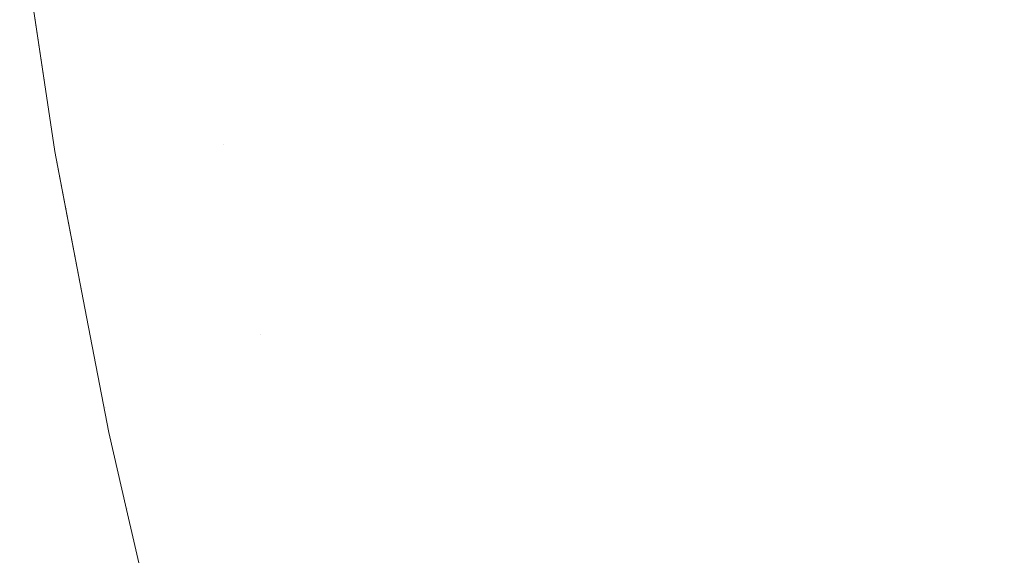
# Model space of a CAD drawing. Header units: centimetres. Extents: x -17.1 to 18.2, y 4.2 to 6.
# Tile 7 of 256: x -17.0851 to -17.0662, y 4.2675 to 4.2778. Entities that reach past the tile are written whole.
import ezdxf

# ---------------------------------------------------------------- set-up
doc = ezdxf.new("R2010")
doc.units = ezdxf.units.CM
doc.header["$LTSCALE"] = 2.54
doc.layers.add('Lucido design-1', color=7, linetype='Continuous')

# ---------------------------------------------------------------- blocks, each defined once
blk = doc.blocks.new('Gruppo-3-1')
at = {"color": 7, "linetype": 'Continuous', "lineweight": 9}
for points, invisible_edges in [([(-17.079997, 4.281364, -2276.283155), (-17.080732, 4.281132, -2276.285944), (-17.080205, 4.277659, -2276.285944), (-17.079477, 4.277933, -2276.283155)], 15), ([(-17.080882, 4.277404, -2276.288781), (-17.080205, 4.277659, -2276.285944), (-17.080732, 4.281132, -2276.285944), (-17.081415, 4.280916, -2276.288781)], 15), ([(-17.071528, 4.277655, -2276.262924), (-17.07045, 4.27813, -2276.260685), (-17.070988, 4.28113, -2276.260685), (-17.072077, 4.280719, -2276.262924)], 15), ([(-17.072077, 4.280719, -2276.981416), (-17.070988, 4.28113, -2276.983655), (-17.07045, 4.27813, -2276.983655), (-17.071528, 4.277655, -2276.981416)], 15), ([(-17.081415, 4.280916, -2276.288781), (-17.082045, 4.280717, -2276.291665), (-17.081506, 4.277169, -2276.291665), (-17.080882, 4.277404, -2276.288781)], 15), ([(-17.082077, 4.276954, -2276.29459), (-17.081506, 4.277169, -2276.291665), (-17.082045, 4.280717, -2276.291665), (-17.082621, 4.280535, -2276.29459)], 15), ([(-17.072077, 4.280719, -2276.262924), (-17.073135, 4.280321, -2276.26523), (-17.072575, 4.277194, -2276.26523), (-17.071528, 4.277655, -2276.262924)], 15), ([(-17.071528, 4.277655, -2276.981416), (-17.072575, 4.277194, -2276.979109), (-17.073135, 4.280321, -2276.979109), (-17.072077, 4.280719, -2276.981416)], 15), ([(-17.082621, 4.280535, -2276.29459), (-17.08314, 4.280371, -2276.297555), (-17.082592, 4.27676, -2276.297555), (-17.082077, 4.276954, -2276.29459)], 15), ([(-17.08305, 4.276588, -2276.300554), (-17.082592, 4.27676, -2276.297555), (-17.08314, 4.280371, -2276.297555), (-17.083602, 4.280225, -2276.300554)], 15), ([(-17.073589, 4.276748, -2276.267604), (-17.072575, 4.277194, -2276.26523), (-17.073135, 4.280321, -2276.26523), (-17.07416, 4.279935, -2276.267604)], 15), ([(-17.07416, 4.279935, -2276.976736), (-17.073135, 4.280321, -2276.979109), (-17.072575, 4.277194, -2276.979109), (-17.073589, 4.276748, -2276.976736)], 15), ([(-17.08379, 4.276309, -2276.30664), (-17.08345, 4.276437, -2276.303583), (-17.084005, 4.280098, -2276.303583), (-17.084348, 4.27999, -2276.30664)], 15), ([(-17.083602, 4.280225, -2276.300554), (-17.084005, 4.280098, -2276.303583), (-17.08345, 4.276437, -2276.303583), (-17.08305, 4.276588, -2276.300554)], 15), ([(-17.066462, 4.276778, -2276.254388), (-17.065298, 4.277369, -2276.25243), (-17.065875, 4.280145, -2276.25243), (-17.067054, 4.279626, -2276.254388)], 15), ([(-17.067054, 4.279626, -2276.989952), (-17.065875, 4.280145, -2276.99191), (-17.065298, 4.277369, -2276.99191), (-17.066462, 4.276778, -2276.989952)], 15), ([(-17.084288, 4.276122, -2276.312816), (-17.084069, 4.276204, -2276.309719), (-17.08463, 4.279901, -2276.309719), (-17.084851, 4.279831, -2276.312816)], 15), ([(-17.084348, 4.27999, -2276.30664), (-17.08463, 4.279901, -2276.309719), (-17.084069, 4.276204, -2276.309719), (-17.08379, 4.276309, -2276.30664)], 15), ([(-17.07416, 4.279935, -2276.267604), (-17.075148, 4.279563, -2276.270043), (-17.074567, 4.276317, -2276.270043), (-17.073589, 4.276748, -2276.267604)], 15), ([(-17.073589, 4.276748, -2276.976736), (-17.074567, 4.276317, -2276.974297), (-17.075148, 4.279563, -2276.974297), (-17.07416, 4.279935, -2276.976736)], 15), ([(-17.085103, 4.279751, -2276.319046), (-17.085118, 4.279744, -2276.32217), (-17.084439, 4.275239, -2276.32217), (-17.084538, 4.276027, -2276.319046)], 13), ([(-17.084839, 4.277893, -2276.92217), (-17.084439, 4.275239, -2276.92217), (-17.084439, 4.275239, -2276.32217), (-17.085118, 4.279744, -2276.32217)], 10), ([(-17.084538, 4.276027, -2276.319046), (-17.084444, 4.276063, -2276.315926), (-17.085008, 4.279781, -2276.315926), (-17.085103, 4.279751, -2276.319046)], 15), ([(-17.084851, 4.279831, -2276.312816), (-17.085008, 4.279781, -2276.315926), (-17.084444, 4.276063, -2276.315926), (-17.084288, 4.276122, -2276.312816)], 15), ([(-17.075508, 4.275903, -2276.272546), (-17.074567, 4.276317, -2276.270043), (-17.075148, 4.279563, -2276.270043), (-17.076099, 4.279205, -2276.272546)], 15), ([(-17.076099, 4.279205, -2276.971794), (-17.075148, 4.279563, -2276.974297), (-17.074567, 4.276317, -2276.974297), (-17.075508, 4.275903, -2276.971794)], 15), ([(-17.067054, 4.279626, -2276.254388), (-17.068211, 4.279116, -2276.256417), (-17.067604, 4.276198, -2276.256417), (-17.066462, 4.276778, -2276.254388)], 15), ([(-17.066462, 4.276778, -2276.989952), (-17.067604, 4.276198, -2276.987923), (-17.068211, 4.279116, -2276.987923), (-17.067054, 4.279626, -2276.989952)], 15), ([(-17.081161, 4.27917, -2276.955559), (-17.080481, 4.279405, -2276.958396), (-17.080205, 4.277659, -2276.958396), (-17.080882, 4.277404, -2276.955559)], 15), ([(-17.079477, 4.277933, -2276.961185), (-17.080205, 4.277659, -2276.958396), (-17.080481, 4.279405, -2276.958396)], 11), ([(-17.080882, 4.277404, -2276.955559), (-17.081506, 4.277169, -2276.952675), (-17.081789, 4.278953, -2276.952675), (-17.081161, 4.27917, -2276.955559)], 15), ([(-17.076099, 4.279205, -2276.272546), (-17.077009, 4.278862, -2276.275111), (-17.076408, 4.275506, -2276.275111), (-17.075508, 4.275903, -2276.272546)], 15), ([(-17.075508, 4.275903, -2276.971794), (-17.076408, 4.275506, -2276.969229), (-17.077009, 4.278862, -2276.969229), (-17.076099, 4.279205, -2276.971794)], 15), ([(-17.068723, 4.27563, -2276.258516), (-17.067604, 4.276198, -2276.256417), (-17.068211, 4.279116, -2276.256417), (-17.069344, 4.278617, -2276.258516)], 15), ([(-17.069344, 4.278617, -2276.985824), (-17.068211, 4.279116, -2276.987923), (-17.067604, 4.276198, -2276.987923), (-17.068723, 4.27563, -2276.985824)], 15), ([(-17.082362, 4.278754, -2276.94975), (-17.081789, 4.278953, -2276.952675), (-17.081506, 4.277169, -2276.952675), (-17.082077, 4.276954, -2276.94975)], 15), ([(-17.082077, 4.276954, -2276.94975), (-17.082592, 4.27676, -2276.946785), (-17.08288, 4.278575, -2276.946785), (-17.082362, 4.278754, -2276.94975)], 15), ([(-17.077267, 4.275128, -2276.277736), (-17.076408, 4.275506, -2276.275111), (-17.077009, 4.278862, -2276.275111), (-17.077877, 4.278535, -2276.277736)], 15), ([(-17.077877, 4.278535, -2276.966604), (-17.077009, 4.278862, -2276.969229), (-17.076408, 4.275506, -2276.969229), (-17.077267, 4.275128, -2276.966604)], 15), ([(-17.08334, 4.278416, -2276.943786), (-17.08288, 4.278575, -2276.946785), (-17.082592, 4.27676, -2276.946785), (-17.08305, 4.276588, -2276.943786)], 15), ([(-17.069344, 4.278617, -2276.258516), (-17.07045, 4.27813, -2276.260685), (-17.069815, 4.275075, -2276.260685), (-17.068723, 4.27563, -2276.258516)], 15), ([(-17.068723, 4.27563, -2276.985824), (-17.069815, 4.275075, -2276.983655), (-17.07045, 4.27813, -2276.983655), (-17.069344, 4.278617, -2276.985824)], 15), ([(-17.08305, 4.276588, -2276.943786), (-17.08345, 4.276437, -2276.940757), (-17.083741, 4.278278, -2276.940757), (-17.08334, 4.278416, -2276.943786)], 15), ([(-17.077877, 4.278535, -2276.277736), (-17.0787, 4.278225, -2276.280418), (-17.078081, 4.274769, -2276.280418), (-17.077267, 4.275128, -2276.277736)], 15), ([(-17.077267, 4.275128, -2276.966604), (-17.078081, 4.274769, -2276.963922), (-17.0787, 4.278225, -2276.963922), (-17.077877, 4.278535, -2276.966604)], 15), ([(-17.084083, 4.278159, -2276.9377), (-17.083741, 4.278278, -2276.940757), (-17.08345, 4.276437, -2276.940757), (-17.08379, 4.276309, -2276.9377)], 15), ([(-17.07885, 4.274431, -2276.283155), (-17.078081, 4.274769, -2276.280418), (-17.0787, 4.278225, -2276.280418), (-17.079477, 4.277933, -2276.283155)], 15), ([(-17.079477, 4.277933, -2276.961185), (-17.0787, 4.278225, -2276.963922), (-17.078081, 4.274769, -2276.963922), (-17.07885, 4.274431, -2276.961185)], 15), ([(-17.084288, 4.276122, -2276.931524), (-17.084444, 4.276063, -2276.928414), (-17.08474, 4.277932, -2276.928414), (-17.084583, 4.277986, -2276.931524)], 15), ([(-17.084583, 4.277986, -2276.931524), (-17.084364, 4.278062, -2276.934621), (-17.084069, 4.276204, -2276.934621), (-17.084288, 4.276122, -2276.931524)], 15), ([(-17.08379, 4.276309, -2276.9377), (-17.084069, 4.276204, -2276.934621), (-17.084364, 4.278062, -2276.934621), (-17.084083, 4.278159, -2276.9377)], 15), ([(-17.07088, 4.274535, -2276.262924), (-17.069815, 4.275075, -2276.260685), (-17.07045, 4.27813, -2276.260685), (-17.071528, 4.277655, -2276.262924)], 15), ([(-17.071528, 4.277655, -2276.981416), (-17.07045, 4.27813, -2276.983655), (-17.069815, 4.275075, -2276.983655), (-17.07088, 4.274535, -2276.981416)], 15), ([(-17.084538, 4.276027, -2276.925294), (-17.084439, 4.275239, -2276.92217), (-17.084839, 4.277893, -2276.92217), (-17.084835, 4.277899, -2276.925294)], 13), ([(-17.084835, 4.277899, -2276.925294), (-17.08474, 4.277932, -2276.928414), (-17.084444, 4.276063, -2276.928414), (-17.084538, 4.276027, -2276.925294)], 15), ([(-17.079477, 4.277933, -2276.283155), (-17.080205, 4.277659, -2276.285944), (-17.07957, 4.274114, -2276.285944), (-17.07885, 4.274431, -2276.283155)], 15), ([(-17.07885, 4.274431, -2276.961185), (-17.07957, 4.274114, -2276.958396), (-17.080205, 4.277659, -2276.958396), (-17.079477, 4.277933, -2276.961185)], 15), ([(-17.08024, 4.273819, -2276.288781), (-17.07957, 4.274114, -2276.285944), (-17.080205, 4.277659, -2276.285944), (-17.080882, 4.277404, -2276.288781)], 15), ([(-17.080882, 4.277404, -2276.955559), (-17.080205, 4.277659, -2276.958396), (-17.07957, 4.274114, -2276.958396), (-17.08024, 4.273819, -2276.955559)], 15), ([(-17.071528, 4.277655, -2276.262924), (-17.072575, 4.277194, -2276.26523), (-17.071913, 4.27401, -2276.26523), (-17.07088, 4.274535, -2276.262924)], 15), ([(-17.07088, 4.274535, -2276.981416), (-17.071913, 4.27401, -2276.979109), (-17.072575, 4.277194, -2276.979109), (-17.071528, 4.277655, -2276.981416)], 15), ([(-17.080882, 4.277404, -2276.288781), (-17.081506, 4.277169, -2276.291665), (-17.080858, 4.273547, -2276.291665), (-17.08024, 4.273819, -2276.288781)], 15), ([(-17.081196, 4.275367, -2276.952675), (-17.081506, 4.277169, -2276.952675), (-17.080882, 4.277404, -2276.955559), (-17.08024, 4.273819, -2276.955559)], 15), ([(-17.065773, 4.273884, -2276.254388), (-17.064626, 4.274548, -2276.25243), (-17.065298, 4.277369, -2276.25243), (-17.066462, 4.276778, -2276.254388)], 15), ([(-17.066462, 4.276778, -2276.989952), (-17.065298, 4.277369, -2276.99191), (-17.064626, 4.274548, -2276.99191), (-17.065773, 4.273884, -2276.989952)], 15), ([(-17.081422, 4.273298, -2276.29459), (-17.080858, 4.273547, -2276.291665), (-17.081506, 4.277169, -2276.291665), (-17.082077, 4.276954, -2276.29459)], 15), ([(-17.082077, 4.276954, -2276.94975), (-17.081506, 4.277169, -2276.952675), (-17.081196, 4.275367, -2276.952675), (-17.081764, 4.275135, -2276.94975)], 15), ([(-17.072914, 4.273502, -2276.267604), (-17.071913, 4.27401, -2276.26523), (-17.072575, 4.277194, -2276.26523), (-17.073589, 4.276748, -2276.267604)], 15), ([(-17.073589, 4.276748, -2276.976736), (-17.072575, 4.277194, -2276.979109), (-17.071913, 4.27401, -2276.979109), (-17.072914, 4.273502, -2276.976736)], 15), ([(-17.082077, 4.276954, -2276.29459), (-17.082592, 4.27676, -2276.297555), (-17.081932, 4.273074, -2276.297555), (-17.081422, 4.273298, -2276.29459)], 15), ([(-17.081764, 4.275135, -2276.94975), (-17.082277, 4.274926, -2276.946785), (-17.082592, 4.27676, -2276.946785), (-17.082077, 4.276954, -2276.94975)], 15), ([(-17.082385, 4.272874, -2276.300554), (-17.081932, 4.273074, -2276.297555), (-17.082592, 4.27676, -2276.297555), (-17.08305, 4.276588, -2276.300554)], 15), ([(-17.08305, 4.276588, -2276.943786), (-17.082592, 4.27676, -2276.946785), (-17.082277, 4.274926, -2276.946785), (-17.082732, 4.27474, -2276.943786)], 15), ([(-17.073589, 4.276748, -2276.267604), (-17.074567, 4.276317, -2276.270043), (-17.07388, 4.273011, -2276.270043), (-17.072914, 4.273502, -2276.267604)], 15), ([(-17.072914, 4.273502, -2276.976736), (-17.07388, 4.273011, -2276.974297), (-17.074567, 4.276317, -2276.974297), (-17.073589, 4.276748, -2276.976736)], 15), ([(-17.066462, 4.276778, -2276.254388), (-17.067604, 4.276198, -2276.256417), (-17.066898, 4.273233, -2276.256417), (-17.065773, 4.273884, -2276.254388)], 15), ([(-17.065773, 4.273884, -2276.989952), (-17.066898, 4.273233, -2276.987923), (-17.067604, 4.276198, -2276.987923), (-17.066462, 4.276778, -2276.989952)], 15), ([(-17.08305, 4.276588, -2276.300554), (-17.08345, 4.276437, -2276.303583), (-17.08278, 4.2727, -2276.303583), (-17.082385, 4.272874, -2276.300554)], 15), ([(-17.082732, 4.27474, -2276.943786), (-17.08313, 4.274578, -2276.940757), (-17.08345, 4.276437, -2276.940757), (-17.08305, 4.276588, -2276.943786)], 15), ([(-17.08379, 4.276309, -2276.30664), (-17.084069, 4.276204, -2276.309719), (-17.083393, 4.27243, -2276.309719), (-17.083117, 4.272552, -2276.30664)], 15), ([(-17.083468, 4.27444, -2276.9377), (-17.083746, 4.274326, -2276.934621), (-17.084069, 4.276204, -2276.934621), (-17.08379, 4.276309, -2276.9377)], 15), ([(-17.083117, 4.272552, -2276.30664), (-17.08278, 4.2727, -2276.303583), (-17.08345, 4.276437, -2276.303583), (-17.08379, 4.276309, -2276.30664)], 15), ([(-17.08379, 4.276309, -2276.9377), (-17.08345, 4.276437, -2276.940757), (-17.08313, 4.274578, -2276.940757), (-17.083468, 4.27444, -2276.9377)], 15), ([(-17.074809, 4.27254, -2276.272546), (-17.07388, 4.273011, -2276.270043), (-17.074567, 4.276317, -2276.270043), (-17.075508, 4.275903, -2276.272546)], 15), ([(-17.075508, 4.275903, -2276.971794), (-17.074567, 4.276317, -2276.974297), (-17.07388, 4.273011, -2276.974297), (-17.074809, 4.27254, -2276.971794)], 15), ([(-17.084288, 4.276122, -2276.312816), (-17.084444, 4.276063, -2276.315926), (-17.083764, 4.272267, -2276.315926), (-17.083609, 4.272335, -2276.312816)], 15), ([(-17.083963, 4.274237, -2276.931524), (-17.084119, 4.274174, -2276.928414), (-17.084444, 4.276063, -2276.928414), (-17.084288, 4.276122, -2276.931524)], 15), ([(-17.083609, 4.272335, -2276.312816), (-17.083393, 4.27243, -2276.309719), (-17.084069, 4.276204, -2276.309719), (-17.084288, 4.276122, -2276.312816)], 15), ([(-17.084288, 4.276122, -2276.931524), (-17.084069, 4.276204, -2276.934621), (-17.083746, 4.274326, -2276.934621), (-17.083963, 4.274237, -2276.931524)], 15), ([(-17.068, 4.272595, -2276.258516), (-17.066898, 4.273233, -2276.256417), (-17.067604, 4.276198, -2276.256417), (-17.068723, 4.27563, -2276.258516)], 15), ([(-17.068723, 4.27563, -2276.985824), (-17.067604, 4.276198, -2276.987923), (-17.066898, 4.273233, -2276.987923), (-17.068, 4.272595, -2276.985824)], 15), ([(-17.083857, 4.272226, -2276.319046), (-17.083764, 4.272267, -2276.315926), (-17.084444, 4.276063, -2276.315926), (-17.084538, 4.276027, -2276.319046)], 15), ([(-17.084538, 4.276027, -2276.925294), (-17.084444, 4.276063, -2276.928414), (-17.084119, 4.274174, -2276.928414), (-17.084213, 4.274136, -2276.925294)], 15), ([(-17.083857, 4.272226, -2276.319046), (-17.084538, 4.276027, -2276.319046), (-17.084439, 4.275239, -2276.32217)], 11), ([(-17.084439, 4.275239, -2276.92217), (-17.084538, 4.276027, -2276.925294), (-17.084213, 4.274136, -2276.925294)], 11), ([(-17.075508, 4.275903, -2276.272546), (-17.076408, 4.275506, -2276.275111), (-17.075698, 4.272088, -2276.275111), (-17.074809, 4.27254, -2276.272546)], 15), ([(-17.074809, 4.27254, -2276.971794), (-17.075698, 4.272088, -2276.969229), (-17.076408, 4.275506, -2276.969229), (-17.075508, 4.275903, -2276.971794)], 15), ([(-17.068723, 4.27563, -2276.258516), (-17.069815, 4.275075, -2276.260685), (-17.069076, 4.271971, -2276.260685), (-17.068, 4.272595, -2276.258516)], 15), ([(-17.068, 4.272595, -2276.985824), (-17.069076, 4.271971, -2276.983655), (-17.069815, 4.275075, -2276.983655), (-17.068723, 4.27563, -2276.985824)], 15), ([(-17.081764, 4.275135, -2276.94975), (-17.081196, 4.275367, -2276.952675), (-17.080858, 4.273547, -2276.952675), (-17.081422, 4.273298, -2276.94975)], 15), ([(-17.08024, 4.273819, -2276.955559), (-17.080858, 4.273547, -2276.952675), (-17.081196, 4.275367, -2276.952675)], 11), ([(-17.076546, 4.271658, -2276.277736), (-17.075698, 4.272088, -2276.275111), (-17.076408, 4.275506, -2276.275111), (-17.077267, 4.275128, -2276.277736)], 15), ([(-17.077267, 4.275128, -2276.966604), (-17.076408, 4.275506, -2276.969229), (-17.075698, 4.272088, -2276.969229), (-17.076546, 4.271658, -2276.966604)], 15), ([(-17.084439, 4.275239, -2276.32217), (-17.083862, 4.272217, -2276.32217), (-17.083857, 4.272226, -2276.319046)], 10), ([(-17.083862, 4.272217, -2276.32217), (-17.084439, 4.275239, -2276.32217), (-17.084439, 4.275239, -2276.92217), (-17.084227, 4.274126, -2276.92217)], 10), ([(-17.084213, 4.274136, -2276.925294), (-17.084227, 4.274126, -2276.92217), (-17.084439, 4.275239, -2276.92217)], 9), ([(-17.081422, 4.273298, -2276.94975), (-17.081932, 4.273074, -2276.946785), (-17.082277, 4.274926, -2276.946785), (-17.081764, 4.275135, -2276.94975)], 15), ([(-17.077267, 4.275128, -2276.277736), (-17.078081, 4.274769, -2276.280418), (-17.07735, 4.271249, -2276.280418), (-17.076546, 4.271658, -2276.277736)], 15), ([(-17.076546, 4.271658, -2276.966604), (-17.07735, 4.271249, -2276.963922), (-17.078081, 4.274769, -2276.963922), (-17.077267, 4.275128, -2276.966604)], 15), ([(-17.070124, 4.271364, -2276.262924), (-17.069076, 4.271971, -2276.260685), (-17.069815, 4.275075, -2276.260685), (-17.07088, 4.274535, -2276.262924)], 15), ([(-17.07088, 4.274535, -2276.981416), (-17.069815, 4.275075, -2276.983655), (-17.069076, 4.271971, -2276.983655), (-17.070124, 4.271364, -2276.981416)], 15), ([(-17.082732, 4.27474, -2276.943786), (-17.082277, 4.274926, -2276.946785), (-17.081932, 4.273074, -2276.946785), (-17.082385, 4.272874, -2276.943786)], 15), ([(-17.078108, 4.270864, -2276.283155), (-17.07735, 4.271249, -2276.280418), (-17.078081, 4.274769, -2276.280418), (-17.07885, 4.274431, -2276.283155)], 15), ([(-17.07885, 4.274431, -2276.961185), (-17.078081, 4.274769, -2276.963922), (-17.07735, 4.271249, -2276.963922), (-17.078108, 4.270864, -2276.961185)], 15), ([(-17.083468, 4.27444, -2276.9377), (-17.08313, 4.274578, -2276.940757), (-17.08278, 4.2727, -2276.940757), (-17.083117, 4.272552, -2276.9377)], 15), ([(-17.082385, 4.272874, -2276.943786), (-17.08278, 4.2727, -2276.940757), (-17.08313, 4.274578, -2276.940757), (-17.082732, 4.27474, -2276.943786)], 15), ([(-17.083117, 4.272552, -2276.9377), (-17.083393, 4.27243, -2276.934621), (-17.083746, 4.274326, -2276.934621), (-17.083468, 4.27444, -2276.9377)], 15), ([(-17.07885, 4.274431, -2276.283155), (-17.07957, 4.274114, -2276.285944), (-17.078819, 4.270503, -2276.285944), (-17.078108, 4.270864, -2276.283155)], 15), ([(-17.078108, 4.270864, -2276.961185), (-17.078819, 4.270503, -2276.958396), (-17.07957, 4.274114, -2276.958396), (-17.07885, 4.274431, -2276.961185)], 15), ([(-17.07088, 4.274535, -2276.262924), (-17.071913, 4.27401, -2276.26523), (-17.071143, 4.270775, -2276.26523), (-17.070124, 4.271364, -2276.262924)], 15), ([(-17.070124, 4.271364, -2276.981416), (-17.071143, 4.270775, -2276.979109), (-17.071913, 4.27401, -2276.979109), (-17.07088, 4.274535, -2276.981416)], 15), ([(-17.083609, 4.272335, -2276.931524), (-17.083764, 4.272267, -2276.928414), (-17.084119, 4.274174, -2276.928414), (-17.083963, 4.274237, -2276.931524)], 15), ([(-17.083963, 4.274237, -2276.931524), (-17.083746, 4.274326, -2276.934621), (-17.083393, 4.27243, -2276.934621), (-17.083609, 4.272335, -2276.931524)], 15), ([(-17.083857, 4.272226, -2276.925294), (-17.083862, 4.272217, -2276.92217), (-17.084227, 4.274126, -2276.92217), (-17.084213, 4.274136, -2276.925294)], 13), ([(-17.084227, 4.274126, -2276.92217), (-17.083862, 4.272217, -2276.92217), (-17.083862, 4.272217, -2276.32217)], 10), ([(-17.084213, 4.274136, -2276.925294), (-17.084119, 4.274174, -2276.928414), (-17.083764, 4.272267, -2276.928414), (-17.083857, 4.272226, -2276.925294)], 15), ([(-17.079481, 4.270167, -2276.288781), (-17.078819, 4.270503, -2276.285944), (-17.07957, 4.274114, -2276.285944), (-17.08024, 4.273819, -2276.288781)], 15), ([(-17.08024, 4.273819, -2276.955559), (-17.07957, 4.274114, -2276.958396), (-17.078819, 4.270503, -2276.958396), (-17.079481, 4.270167, -2276.955559)], 15), ([(-17.072128, 4.270204, -2276.267604), (-17.071143, 4.270775, -2276.26523), (-17.071913, 4.27401, -2276.26523), (-17.072914, 4.273502, -2276.267604)], 15), ([(-17.072914, 4.273502, -2276.976736), (-17.071913, 4.27401, -2276.979109), (-17.071143, 4.270775, -2276.979109), (-17.072128, 4.270204, -2276.976736)], 15), ([(-17.08024, 4.273819, -2276.288781), (-17.080858, 4.273547, -2276.291665), (-17.080091, 4.269857, -2276.291665), (-17.079481, 4.270167, -2276.288781)], 15), ([(-17.08049, 4.27171, -2276.952675), (-17.080858, 4.273547, -2276.952675), (-17.08024, 4.273819, -2276.955559), (-17.079481, 4.270167, -2276.955559)], 15), ([(-17.065773, 4.273884, -2276.254388), (-17.066898, 4.273233, -2276.256417), (-17.066086, 4.270229, -2276.256417), (-17.06498, 4.270954, -2276.254388)], 15), ([(-17.06498, 4.270954, -2276.989952), (-17.066086, 4.270229, -2276.987923), (-17.066898, 4.273233, -2276.987923), (-17.065773, 4.273884, -2276.989952)], 15), ([(-17.080648, 4.269574, -2276.29459), (-17.080091, 4.269857, -2276.291665), (-17.080858, 4.273547, -2276.291665), (-17.081422, 4.273298, -2276.29459)], 15), ([(-17.081422, 4.273298, -2276.94975), (-17.080858, 4.273547, -2276.952675), (-17.08049, 4.27171, -2276.952675), (-17.081051, 4.271444, -2276.94975)], 15), ([(-17.072914, 4.273502, -2276.267604), (-17.07388, 4.273011, -2276.270043), (-17.07308, 4.269653, -2276.270043), (-17.072128, 4.270204, -2276.267604)], 15), ([(-17.072128, 4.270204, -2276.976736), (-17.07308, 4.269653, -2276.974297), (-17.07388, 4.273011, -2276.974297), (-17.072914, 4.273502, -2276.976736)], 15), ([(-17.081422, 4.273298, -2276.29459), (-17.081932, 4.273074, -2276.297555), (-17.081152, 4.269319, -2276.297555), (-17.080648, 4.269574, -2276.29459)], 15), ([(-17.081051, 4.271444, -2276.94975), (-17.081557, 4.271204, -2276.946785), (-17.081932, 4.273074, -2276.946785), (-17.081422, 4.273298, -2276.94975)], 15), ([(-17.081599, 4.269092, -2276.300554), (-17.081152, 4.269319, -2276.297555), (-17.081932, 4.273074, -2276.297555), (-17.082385, 4.272874, -2276.300554)], 15), ([(-17.082385, 4.272874, -2276.943786), (-17.081932, 4.273074, -2276.946785), (-17.081557, 4.271204, -2276.946785), (-17.082008, 4.270991, -2276.943786)], 15), ([(-17.067168, 4.26952, -2276.258516), (-17.066086, 4.270229, -2276.256417), (-17.066898, 4.273233, -2276.256417), (-17.068, 4.272595, -2276.258516)], 15), ([(-17.068, 4.272595, -2276.985824), (-17.066898, 4.273233, -2276.987923), (-17.066086, 4.270229, -2276.987923), (-17.067168, 4.26952, -2276.985824)], 15), ([(-17.082385, 4.272874, -2276.300554), (-17.08278, 4.2727, -2276.303583), (-17.081989, 4.268894, -2276.303583), (-17.081599, 4.269092, -2276.300554)], 15), ([(-17.082008, 4.270991, -2276.943786), (-17.082401, 4.270805, -2276.940757), (-17.08278, 4.2727, -2276.940757), (-17.082385, 4.272874, -2276.943786)], 15), ([(-17.073995, 4.269123, -2276.272546), (-17.07308, 4.269653, -2276.270043), (-17.07388, 4.273011, -2276.270043), (-17.074809, 4.27254, -2276.272546)], 15), ([(-17.074809, 4.27254, -2276.971794), (-17.07388, 4.273011, -2276.974297), (-17.07308, 4.269653, -2276.974297), (-17.073995, 4.269123, -2276.971794)], 15), ([(-17.082321, 4.268725, -2276.30664), (-17.081989, 4.268894, -2276.303583), (-17.08278, 4.2727, -2276.303583), (-17.083117, 4.272552, -2276.30664)], 15), ([(-17.083117, 4.272552, -2276.9377), (-17.08278, 4.2727, -2276.940757), (-17.082401, 4.270805, -2276.940757), (-17.082735, 4.270647, -2276.9377)], 15), ([(-17.083117, 4.272552, -2276.30664), (-17.083393, 4.27243, -2276.309719), (-17.082595, 4.268586, -2276.309719), (-17.082321, 4.268725, -2276.30664)], 15), ([(-17.082735, 4.270647, -2276.9377), (-17.08301, 4.270516, -2276.934621), (-17.083393, 4.27243, -2276.934621), (-17.083117, 4.272552, -2276.9377)], 15), ([(-17.074809, 4.27254, -2276.272546), (-17.075698, 4.272088, -2276.275111), (-17.074871, 4.268616, -2276.275111), (-17.073995, 4.269123, -2276.272546)], 15), ([(-17.073995, 4.269123, -2276.971794), (-17.074871, 4.268616, -2276.969229), (-17.075698, 4.272088, -2276.969229), (-17.074809, 4.27254, -2276.971794)], 15), ([(-17.068, 4.272595, -2276.258516), (-17.069076, 4.271971, -2276.260685), (-17.068226, 4.268828, -2276.260685), (-17.067168, 4.26952, -2276.258516)], 15), ([(-17.067168, 4.26952, -2276.985824), (-17.068226, 4.268828, -2276.983655), (-17.069076, 4.271971, -2276.983655), (-17.068, 4.272595, -2276.985824)], 15), ([(-17.083609, 4.272335, -2276.312816), (-17.083764, 4.272267, -2276.315926), (-17.082961, 4.2684, -2276.315926), (-17.082808, 4.268478, -2276.312816)], 15), ([(-17.083225, 4.270415, -2276.931524), (-17.083378, 4.270342, -2276.928414), (-17.083764, 4.272267, -2276.928414), (-17.083609, 4.272335, -2276.931524)], 15), ([(-17.082808, 4.268478, -2276.312816), (-17.082595, 4.268586, -2276.309719), (-17.083393, 4.27243, -2276.309719), (-17.083609, 4.272335, -2276.312816)], 15), ([(-17.083609, 4.272335, -2276.931524), (-17.083393, 4.27243, -2276.934621), (-17.08301, 4.270516, -2276.934621), (-17.083225, 4.270415, -2276.931524)], 15), ([(-17.083857, 4.272226, -2276.319046), (-17.083862, 4.272217, -2276.32217), (-17.083405, 4.269821, -2276.32217)], 9), ([(-17.083862, 4.272217, -2276.92217), (-17.083857, 4.272226, -2276.925294), (-17.083471, 4.270298, -2276.925294)], 11), ([(-17.083862, 4.272217, -2276.92217), (-17.083405, 4.269821, -2276.92217), (-17.083405, 4.269821, -2276.32217), (-17.083862, 4.272217, -2276.32217)], 10), ([(-17.083471, 4.270298, -2276.925294), (-17.083405, 4.269821, -2276.92217), (-17.083862, 4.272217, -2276.92217)], 9), ([(-17.083052, 4.268354, -2276.319046), (-17.082961, 4.2684, -2276.315926), (-17.083764, 4.272267, -2276.315926), (-17.083857, 4.272226, -2276.319046)], 15), ([(-17.083857, 4.272226, -2276.925294), (-17.083764, 4.272267, -2276.928414), (-17.083378, 4.270342, -2276.928414), (-17.083471, 4.270298, -2276.925294)], 15), ([(-17.083405, 4.269821, -2276.32217), (-17.083052, 4.268354, -2276.319046), (-17.083857, 4.272226, -2276.319046)], 11), ([(-17.075706, 4.268132, -2276.277736), (-17.074871, 4.268616, -2276.275111), (-17.075698, 4.272088, -2276.275111), (-17.076546, 4.271658, -2276.277736)], 15), ([(-17.076546, 4.271658, -2276.966604), (-17.075698, 4.272088, -2276.969229), (-17.074871, 4.268616, -2276.969229), (-17.075706, 4.268132, -2276.966604)], 15), ([(-17.069256, 4.268153, -2276.262924), (-17.068226, 4.268828, -2276.260685), (-17.069076, 4.271971, -2276.260685), (-17.070124, 4.271364, -2276.262924)], 15), ([(-17.070124, 4.271364, -2276.981416), (-17.069076, 4.271971, -2276.983655), (-17.068226, 4.268828, -2276.983655), (-17.069256, 4.268153, -2276.981416)], 15), ([(-17.081051, 4.271444, -2276.94975), (-17.08049, 4.27171, -2276.952675), (-17.080091, 4.269857, -2276.952675), (-17.080648, 4.269574, -2276.94975)], 15), ([(-17.079481, 4.270167, -2276.955559), (-17.080091, 4.269857, -2276.952675), (-17.08049, 4.27171, -2276.952675)], 11), ([(-17.076546, 4.271658, -2276.277736), (-17.07735, 4.271249, -2276.280418), (-17.076498, 4.267674, -2276.280418), (-17.075706, 4.268132, -2276.277736)], 15), ([(-17.075706, 4.268132, -2276.966604), (-17.076498, 4.267674, -2276.963922), (-17.07735, 4.271249, -2276.963922), (-17.076546, 4.271658, -2276.966604)], 15), ([(-17.080648, 4.269574, -2276.94975), (-17.081152, 4.269319, -2276.946785), (-17.081557, 4.271204, -2276.946785), (-17.081051, 4.271444, -2276.94975)], 15), ([(-17.070124, 4.271364, -2276.262924), (-17.071143, 4.270775, -2276.26523), (-17.070256, 4.267498, -2276.26523), (-17.069256, 4.268153, -2276.262924)], 15), ([(-17.069256, 4.268153, -2276.981416), (-17.070256, 4.267498, -2276.979109), (-17.071143, 4.270775, -2276.979109), (-17.070124, 4.271364, -2276.981416)], 15), ([(-17.082008, 4.270991, -2276.943786), (-17.081557, 4.271204, -2276.946785), (-17.081152, 4.269319, -2276.946785), (-17.081599, 4.269092, -2276.943786)], 15), ([(-17.077245, 4.267241, -2276.283155), (-17.076498, 4.267674, -2276.280418), (-17.07735, 4.271249, -2276.280418), (-17.078108, 4.270864, -2276.283155)], 15), ([(-17.078108, 4.270864, -2276.961185), (-17.07735, 4.271249, -2276.963922), (-17.076498, 4.267674, -2276.963922), (-17.077245, 4.267241, -2276.961185)], 15), ([(-17.081599, 4.269092, -2276.943786), (-17.081989, 4.268894, -2276.940757), (-17.082401, 4.270805, -2276.940757), (-17.082008, 4.270991, -2276.943786)], 15), ([(-17.082735, 4.270647, -2276.9377), (-17.082401, 4.270805, -2276.940757), (-17.081989, 4.268894, -2276.940757), (-17.082321, 4.268725, -2276.9377)], 15), ([(-17.078108, 4.270864, -2276.283155), (-17.078819, 4.270503, -2276.285944), (-17.077945, 4.266835, -2276.285944), (-17.077245, 4.267241, -2276.283155)], 15), ([(-17.077245, 4.267241, -2276.961185), (-17.077945, 4.266835, -2276.958396), (-17.078819, 4.270503, -2276.958396), (-17.078108, 4.270864, -2276.961185)], 15), ([(-17.071225, 4.266863, -2276.267604), (-17.070256, 4.267498, -2276.26523), (-17.071143, 4.270775, -2276.26523), (-17.072128, 4.270204, -2276.267604)], 15), ([(-17.072128, 4.270204, -2276.976736), (-17.071143, 4.270775, -2276.979109), (-17.070256, 4.267498, -2276.979109), (-17.071225, 4.266863, -2276.976736)], 15), ([(-17.082321, 4.268725, -2276.9377), (-17.082595, 4.268586, -2276.934621), (-17.08301, 4.270516, -2276.934621), (-17.082735, 4.270647, -2276.9377)], 15), ([(-17.082808, 4.268478, -2276.931524), (-17.082961, 4.2684, -2276.928414), (-17.083378, 4.270342, -2276.928414), (-17.083225, 4.270415, -2276.931524)], 15), ([(-17.083225, 4.270415, -2276.931524), (-17.08301, 4.270516, -2276.934621), (-17.082595, 4.268586, -2276.934621), (-17.082808, 4.268478, -2276.931524)], 15), ([(-17.078597, 4.266458, -2276.288781), (-17.077945, 4.266835, -2276.285944), (-17.078819, 4.270503, -2276.285944), (-17.079481, 4.270167, -2276.288781)], 15), ([(-17.079481, 4.270167, -2276.955559), (-17.078819, 4.270503, -2276.958396), (-17.077945, 4.266835, -2276.958396), (-17.078597, 4.266458, -2276.955559)], 15), ([(-17.083471, 4.270298, -2276.925294), (-17.083378, 4.270342, -2276.928414), (-17.082961, 4.2684, -2276.928414), (-17.083052, 4.268354, -2276.925294)], 15), ([(-17.083405, 4.269821, -2276.92217), (-17.083471, 4.270298, -2276.925294), (-17.083052, 4.268354, -2276.925294)], 11), ([(-17.072128, 4.270204, -2276.267604), (-17.07308, 4.269653, -2276.270043), (-17.07216, 4.266251, -2276.270043), (-17.071225, 4.266863, -2276.267604)], 15), ([(-17.071225, 4.266863, -2276.976736), (-17.07216, 4.266251, -2276.974297), (-17.07308, 4.269653, -2276.974297), (-17.072128, 4.270204, -2276.976736)], 15), ([(-17.066222, 4.266416, -2276.258516), (-17.065161, 4.267197, -2276.256417), (-17.066086, 4.270229, -2276.256417), (-17.067168, 4.26952, -2276.258516)], 15), ([(-17.067168, 4.26952, -2276.985824), (-17.066086, 4.270229, -2276.987923), (-17.065161, 4.267197, -2276.987923), (-17.066222, 4.266416, -2276.985824)], 15), ([(-17.079481, 4.270167, -2276.288781), (-17.080091, 4.269857, -2276.291665), (-17.079198, 4.26611, -2276.291665), (-17.078597, 4.266458, -2276.288781)], 15), ([(-17.078597, 4.266458, -2276.955559), (-17.079198, 4.26611, -2276.952675), (-17.080091, 4.269857, -2276.952675), (-17.079481, 4.270167, -2276.955559)], 15), ([(-17.079747, 4.265792, -2276.29459), (-17.079198, 4.26611, -2276.291665), (-17.080091, 4.269857, -2276.291665), (-17.080648, 4.269574, -2276.29459)], 15), ([(-17.080648, 4.269574, -2276.94975), (-17.080091, 4.269857, -2276.952675), (-17.079198, 4.26611, -2276.952675), (-17.079747, 4.265792, -2276.94975)], 15), ([(-17.083405, 4.269821, -2276.32217), (-17.083062, 4.268343, -2276.32217), (-17.083052, 4.268354, -2276.319046)], 10), ([(-17.083062, 4.268343, -2276.32217), (-17.083405, 4.269821, -2276.32217), (-17.083405, 4.269821, -2276.92217), (-17.083062, 4.268343, -2276.92217)], 10), ([(-17.083052, 4.268354, -2276.925294), (-17.083062, 4.268343, -2276.92217), (-17.083405, 4.269821, -2276.92217)], 9), ([(-17.073058, 4.265662, -2276.272546), (-17.07216, 4.266251, -2276.270043), (-17.07308, 4.269653, -2276.270043), (-17.073995, 4.269123, -2276.272546)], 15), ([(-17.073995, 4.269123, -2276.971794), (-17.07308, 4.269653, -2276.974297), (-17.07216, 4.266251, -2276.974297), (-17.073058, 4.265662, -2276.971794)], 15), ([(-17.080648, 4.269574, -2276.29459), (-17.081152, 4.269319, -2276.297555), (-17.080243, 4.265505, -2276.297555), (-17.079747, 4.265792, -2276.29459)], 15), ([(-17.080714, 4.267419, -2276.946785), (-17.081152, 4.269319, -2276.946785), (-17.080648, 4.269574, -2276.94975), (-17.079747, 4.265792, -2276.94975)], 15), ([(-17.067168, 4.26952, -2276.258516), (-17.068226, 4.268828, -2276.260685), (-17.067258, 4.265653, -2276.260685), (-17.066222, 4.266416, -2276.258516)], 15), ([(-17.066222, 4.266416, -2276.985824), (-17.067258, 4.265653, -2276.983655), (-17.068226, 4.268828, -2276.983655), (-17.067168, 4.26952, -2276.985824)], 15), ([(-17.080684, 4.26525, -2276.300554), (-17.080243, 4.265505, -2276.297555), (-17.081152, 4.269319, -2276.297555), (-17.081599, 4.269092, -2276.300554)], 15), ([(-17.081599, 4.269092, -2276.943786), (-17.081152, 4.269319, -2276.946785), (-17.080714, 4.267419, -2276.946785), (-17.081158, 4.267178, -2276.943786)], 15), ([(-17.081599, 4.269092, -2276.300554), (-17.081989, 4.268894, -2276.303583), (-17.081068, 4.265027, -2276.303583), (-17.080684, 4.26525, -2276.300554)], 15), ([(-17.081158, 4.267178, -2276.943786), (-17.081545, 4.266967, -2276.940757), (-17.081989, 4.268894, -2276.940757), (-17.081599, 4.269092, -2276.943786)], 15), ([(-17.073995, 4.269123, -2276.272546), (-17.074871, 4.268616, -2276.275111), (-17.073919, 4.265099, -2276.275111), (-17.073058, 4.265662, -2276.272546)], 15), ([(-17.073058, 4.265662, -2276.971794), (-17.073919, 4.265099, -2276.969229), (-17.074871, 4.268616, -2276.969229), (-17.073995, 4.269123, -2276.971794)], 15), ([(-17.081395, 4.264837, -2276.30664), (-17.081068, 4.265027, -2276.303583), (-17.081989, 4.268894, -2276.303583), (-17.082321, 4.268725, -2276.30664)], 15), ([(-17.082321, 4.268725, -2276.9377), (-17.081989, 4.268894, -2276.940757), (-17.081545, 4.266967, -2276.940757), (-17.081875, 4.266788, -2276.9377)], 15), ([(-17.082321, 4.268725, -2276.30664), (-17.082595, 4.268586, -2276.309719), (-17.081664, 4.264682, -2276.309719), (-17.081395, 4.264837, -2276.30664)], 15), ([(-17.081875, 4.266788, -2276.9377), (-17.082146, 4.266641, -2276.934621), (-17.082595, 4.268586, -2276.934621), (-17.082321, 4.268725, -2276.9377)], 15), ([(-17.068267, 4.264911, -2276.262924), (-17.067258, 4.265653, -2276.260685), (-17.068226, 4.268828, -2276.260685), (-17.069256, 4.268153, -2276.262924)], 15), ([(-17.069256, 4.268153, -2276.981416), (-17.068226, 4.268828, -2276.983655), (-17.067258, 4.265653, -2276.983655), (-17.068267, 4.264911, -2276.981416)], 15), ([(-17.081874, 4.26456, -2276.312816), (-17.081664, 4.264682, -2276.309719), (-17.082595, 4.268586, -2276.309719), (-17.082808, 4.268478, -2276.312816)], 15), ([(-17.082808, 4.268478, -2276.931524), (-17.082595, 4.268586, -2276.934621), (-17.082146, 4.266641, -2276.934621), (-17.082358, 4.266526, -2276.931524)], 15), ([(-17.07474, 4.264561, -2276.277736), (-17.073919, 4.265099, -2276.275111), (-17.074871, 4.268616, -2276.275111), (-17.075706, 4.268132, -2276.277736)], 15), ([(-17.075706, 4.268132, -2276.966604), (-17.074871, 4.268616, -2276.969229), (-17.073919, 4.265099, -2276.969229), (-17.07474, 4.264561, -2276.966604)], 15), ([(-17.083052, 4.268354, -2276.319046), (-17.083062, 4.268343, -2276.32217), (-17.082195, 4.264598, -2276.32217)], 9), ([(-17.082601, 4.266394, -2276.925294), (-17.082608, 4.266383, -2276.92217), (-17.083062, 4.268343, -2276.92217), (-17.083052, 4.268354, -2276.925294)], 13), ([(-17.082195, 4.264598, -2276.32217), (-17.083062, 4.268343, -2276.32217), (-17.083062, 4.268343, -2276.92217), (-17.082608, 4.266383, -2276.92217)], 10), ([(-17.082115, 4.26442, -2276.319046), (-17.082025, 4.264473, -2276.315926), (-17.082961, 4.2684, -2276.315926), (-17.083052, 4.268354, -2276.319046)], 15), ([(-17.083052, 4.268354, -2276.925294), (-17.082961, 4.2684, -2276.928414), (-17.08251, 4.266444, -2276.928414), (-17.082601, 4.266394, -2276.925294)], 15), ([(-17.082195, 4.264598, -2276.32217), (-17.082115, 4.26442, -2276.319046), (-17.083052, 4.268354, -2276.319046)], 11), ([(-17.082808, 4.268478, -2276.312816), (-17.082961, 4.2684, -2276.315926), (-17.082025, 4.264473, -2276.315926), (-17.081874, 4.26456, -2276.312816)], 15), ([(-17.082358, 4.266526, -2276.931524), (-17.08251, 4.266444, -2276.928414), (-17.082961, 4.2684, -2276.928414), (-17.082808, 4.268478, -2276.931524)], 15), ([(-17.075706, 4.268132, -2276.277736), (-17.076498, 4.267674, -2276.280418), (-17.075518, 4.264051, -2276.280418), (-17.07474, 4.264561, -2276.277736)], 15), ([(-17.07474, 4.264561, -2276.966604), (-17.075518, 4.264051, -2276.963922), (-17.076498, 4.267674, -2276.963922), (-17.075706, 4.268132, -2276.966604)], 15), ([(-17.069256, 4.268153, -2276.262924), (-17.070256, 4.267498, -2276.26523), (-17.069247, 4.264189, -2276.26523), (-17.068267, 4.264911, -2276.262924)], 15), ([(-17.068267, 4.264911, -2276.981416), (-17.069247, 4.264189, -2276.979109), (-17.070256, 4.267498, -2276.979109), (-17.069256, 4.268153, -2276.981416)], 15), ([(-17.076252, 4.263571, -2276.283155), (-17.075518, 4.264051, -2276.280418), (-17.076498, 4.267674, -2276.280418), (-17.077245, 4.267241, -2276.283155)], 15), ([(-17.077245, 4.267241, -2276.961185), (-17.076498, 4.267674, -2276.963922), (-17.075518, 4.264051, -2276.963922), (-17.076252, 4.263571, -2276.961185)], 15), ([(-17.070196, 4.26349, -2276.267604), (-17.069247, 4.264189, -2276.26523), (-17.070256, 4.267498, -2276.26523), (-17.071225, 4.266863, -2276.267604)], 15), ([(-17.071225, 4.266863, -2276.976736), (-17.070256, 4.267498, -2276.979109), (-17.069247, 4.264189, -2276.979109), (-17.070196, 4.26349, -2276.976736)], 15)]:
    blk.add_3dface(points, dxfattribs=dict(at, invisible_edges=invisible_edges))
blk = doc.blocks.new('Gruppo-4-1')
at = {"color": 7}
blk.add_blockref('Gruppo-3-1', (0, 0), dxfattribs=at)

msp = doc.modelspace()

# ---------------------------------------------------------------- block references
at = {"layer": 'Lucido design-1', "color": 7}
msp.add_blockref('Gruppo-4-1', (0, 0), dxfattribs=at)

doc.saveas('drawing.dxf')
